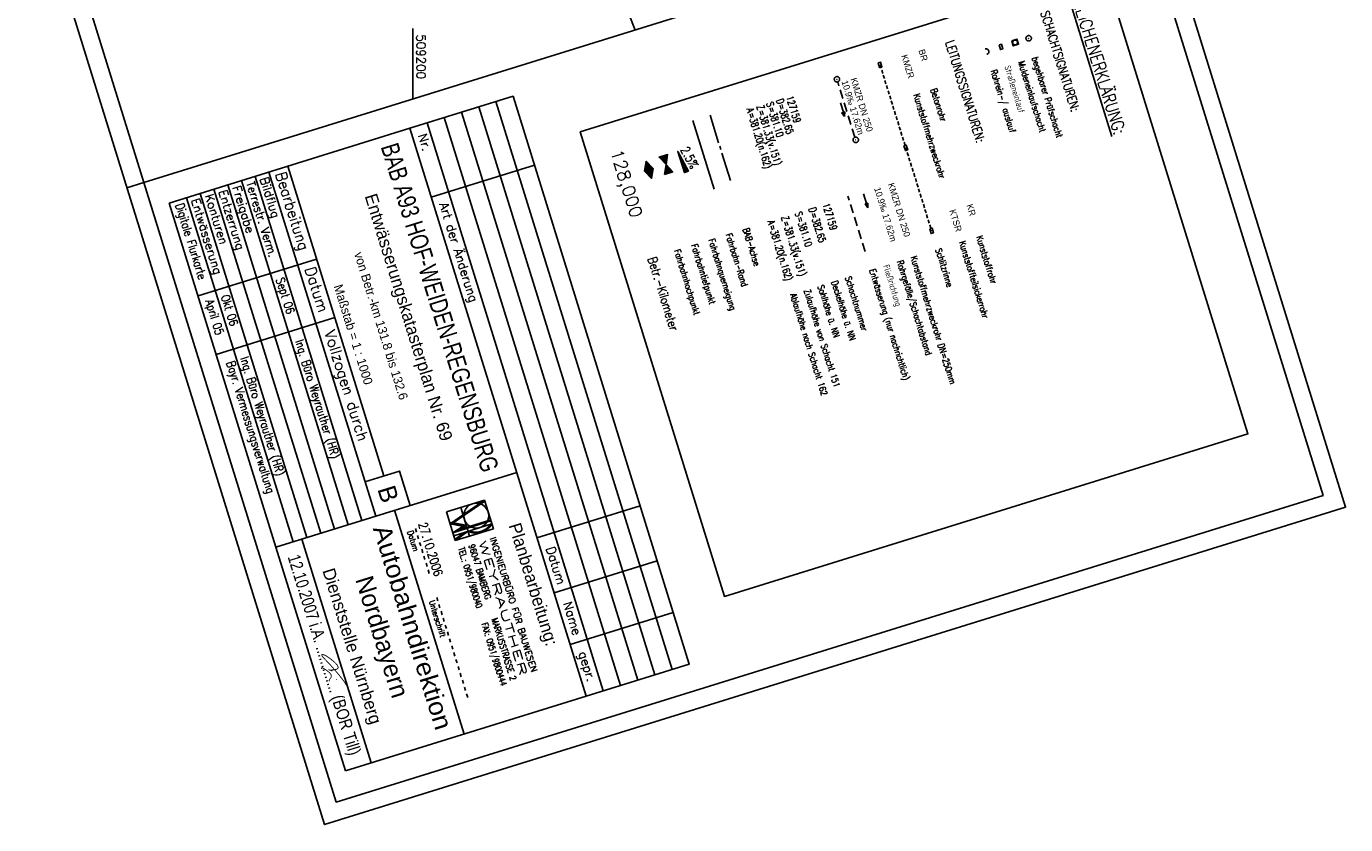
# Model space of a CAD drawing. Extents: x 508839 to 509459, y 490049 to 491221.
# Tile 2 of 9: x 509093 to 509459, y 490049 to 490271. Entities that reach past the tile are written whole.
import ezdxf
from ezdxf.enums import TextEntityAlignment as Align

# ---------------------------------------------------------------- set-up
doc = ezdxf.new("R2010")
doc.units = 0
doc.header["$LTSCALE"] = 10
doc.header["$MEASUREMENT"] = 0
for name, pattern in [('ACHSE', [5.5, 4, -0.5, 0.5, -0.5]), ('LT00', [0]), ('LT01', [0.2, 0.1, -0.1]), ('LT17', [0.15, 0.1, -0.05]), ('STRICHLINIE2', [0.375, 0.25, -0.125])]:
    doc.linetypes.add(name, pattern=pattern)
doc.layers.get('0').update_dxf_attribs({"linetype": 'LT00'})
for name, color, linetype in [('---Unterschrift_Till', 7, 'LT00'), ('--HALTUNG', 7, 'STRICHLINIE2'), ('--HALTUNGSBESCHRIFT', 140, 'Continuous'), ('--SCHACHTBESCHRIFT', 5, 'Continuous'), ('--ZEICHENERKLÄR', 7, 'Continuous'), ('-BESCH-nachrichtlich', 81, 'STRICHLINIE2'), ('-Halt-Pfeil', 4, 'LT00'), ('025', 7, 'Continuous'), ('035', 250, 'Continuous'), ('050', 250, 'Continuous'), ('070', 155, 'Continuous'), ('A-TEXT-KILOMETER', 30, 'LT17'), ('AX-020', 250, 'ACHSE'), ('HTP_WEST', 11, 'LT00'), ('QUER_OST', 11, 'LT00'), ('RAHMEN', 250, 'Continuous'), ('SCHLITZRINNE-KATASTER', 182, 'LT17'), ('STAT_500', 250, 'LT00'), ('V_AFBR_BAB', 250, 'LT00'), ('V_BFBR_BAB', 250, 'LT00'), ('V_KA_MULD', 182, 'LT00'), ('V_KA_PRUF', 182, 'LT00'), ('V_RASTER', 250, 'LT00'), ('V_SINKK', 182, 'LT00'), ('V_UK_DURCH', 182, 'LT00')]:
    doc.layers.add(name, color=color, linetype=linetype)
doc.styles.add('Haltungsbeschriftung', font='ARIAL.TTF', dxfattribs={"width": 0.75})
doc.styles.add('Kilometrierung', font='romans.shx')
doc.styles.add('ROMAND', font='romand', dxfattribs={"height": 0.3})
doc.styles.add('ROMANS', font='romans.shx', dxfattribs={"width": 0.8})
doc.styles.add('schachtbeschriftung', font='romans.shx', dxfattribs={"width": 0.75, "height": 0.2})
doc.styles.get("Standard").update_dxf_attribs({"font": 'romans.shx', "width": 0.8})
doc.styles.add('UNIR-H', font='unir_h.shx', dxfattribs={"width": 0.8})

# ---------------------------------------------------------------- blocks, each defined once
blk = doc.blocks.new('SYMB0071')
at = {"color": 0, "linetype": 'ByBlock'}
for p, q in [((-0.5, 0), (0, 0.25)), ((0, -0.25), (-0.5, 0)), ((-0.5, 0), (-0.5, 0)), ((-0.48, -0.01), (-0.48, 0.01)), ((-0.46, -0.02), (-0.46, 0.02)), ((-0.44, -0.03), (-0.44, 0.03)), ((-0.42, -0.04), (-0.42, 0.04)), ((-0.4, -0.05), (-0.4, 0.05)), ((-0.38, -0.06), (-0.38, 0.06)), ((-0.36, -0.07), (-0.36, 0.07)), ((-0.34, -0.08), (-0.34, 0.08)), ((-0.32, -0.09), (-0.32, 0.09)), ((-0.3, -0.1), (-0.3, 0.1)), ((-0.28, -0.11), (-0.28, 0.11)), ((-0.26, -0.12), (-0.26, 0.12)), ((-0.24, -0.13), (-0.24, 0.13)), ((-0.22, -0.14), (-0.22, 0.14)), ((-0.2, -0.15), (-0.2, 0.15)), ((-0.18, -0.16), (-0.18, 0.16)), ((-0.16, -0.17), (-0.16, 0.17)), ((-0.14, -0.18), (-0.14, 0.18)), ((-0.12, -0.19), (-0.12, 0.19)), ((-0.1, -0.2), (-0.1, 0.2)), ((-0.08, -0.21), (-0.08, 0.21)), ((-0.06, -0.22), (-0.06, 0.22)), ((-0.04, -0.23), (-0.04, 0.23)), ((-0.02, -0.24), (-0.02, 0.24)), ((0, 0.25), (0.5, 0)), ((0, -0.25), (0, 0.25)), ((0.5, 0), (0, -0.25)), ((0.02, -0.24), (0.02, 0.24)), ((0.04, -0.23), (0.04, 0.23)), ((0.06, -0.22), (0.06, 0.22)), ((0.08, -0.21), (0.08, 0.21)), ((0.1, -0.2), (0.1, 0.2)), ((0.12, -0.19), (0.12, 0.19)), ((0.14, -0.18), (0.14, 0.18)), ((0.16, -0.17), (0.16, 0.17)), ((0.18, -0.16), (0.18, 0.16)), ((0.2, -0.15), (0.2, 0.15)), ((0.22, -0.14), (0.22, 0.14)), ((0.24, -0.13), (0.24, 0.13)), ((0.26, -0.12), (0.26, 0.12)), ((0.28, -0.11), (0.28, 0.11)), ((0.3, -0.1), (0.3, 0.1)), ((0.32, -0.09), (0.32, 0.09)), ((0.34, -0.08), (0.34, 0.08)), ((0.36, -0.07), (0.36, 0.07)), ((0.38, -0.06), (0.38, 0.06)), ((0.4, -0.05), (0.4, 0.05)), ((0.42, -0.04), (0.42, 0.04)), ((0.44, -0.03), (0.44, 0.03)), ((0.46, -0.02), (0.46, 0.02)), ((0.48, -0.01), (0.48, 0.01))]:
    blk.add_line(p, q, dxfattribs=at)
blk = doc.blocks.new('SYMB0072')
at = {"color": 0, "linetype": 'ByBlock'}
for p, q in [((-0.5, -0.25), (-0.5, 0.25)), ((-0.5, 0.25), (0, 0)), ((-0.5, -0.25), (-0.5, 0.25)), ((0, 0), (-0.5, -0.25)), ((-0.48, -0.24), (-0.48, 0.24)), ((-0.46, -0.23), (-0.46, 0.23)), ((-0.44, -0.22), (-0.44, 0.22)), ((-0.42, -0.21), (-0.42, 0.21)), ((-0.4, -0.2), (-0.4, 0.2)), ((-0.38, -0.19), (-0.38, 0.19)), ((-0.36, -0.18), (-0.36, 0.18)), ((-0.34, -0.17), (-0.34, 0.17)), ((-0.32, -0.16), (-0.32, 0.16)), ((-0.3, -0.15), (-0.3, 0.15)), ((-0.28, -0.14), (-0.28, 0.14)), ((-0.26, -0.13), (-0.26, 0.13)), ((-0.24, -0.12), (-0.24, 0.12)), ((-0.22, -0.11), (-0.22, 0.11)), ((-0.2, -0.1), (-0.2, 0.1)), ((-0.18, -0.09), (-0.18, 0.09)), ((-0.16, -0.08), (-0.16, 0.08)), ((-0.14, -0.07), (-0.14, 0.07)), ((-0.12, -0.06), (-0.12, 0.06)), ((-0.1, -0.05), (-0.1, 0.05)), ((-0.08, -0.04), (-0.08, 0.04)), ((-0.06, -0.03), (-0.06, 0.03)), ((-0.04, -0.02), (-0.04, 0.02)), ((-0.02, -0.01), (-0.02, 0.01)), ((0.02, -0.01), (0.02, 0.01)), ((0.04, -0.02), (0.04, 0.02)), ((0.06, -0.03), (0.06, 0.03)), ((0.08, -0.04), (0.08, 0.04)), ((0.1, -0.05), (0.1, 0.05)), ((0.12, -0.06), (0.12, 0.06)), ((0.14, -0.07), (0.14, 0.07)), ((0.16, -0.08), (0.16, 0.08)), ((0.18, -0.09), (0.18, 0.09)), ((0.2, -0.1), (0.2, 0.1)), ((0.22, -0.11), (0.22, 0.11)), ((0.24, -0.12), (0.24, 0.12)), ((0.26, -0.13), (0.26, 0.13)), ((0.28, -0.14), (0.28, 0.14)), ((0.3, -0.15), (0.3, 0.15)), ((0.32, -0.16), (0.32, 0.16)), ((0.34, -0.17), (0.34, 0.17)), ((0.36, -0.18), (0.36, 0.18)), ((0.38, -0.19), (0.38, 0.19)), ((0.4, -0.2), (0.4, 0.2)), ((0.42, -0.21), (0.42, 0.21)), ((0.44, -0.22), (0.44, 0.22)), ((0.46, -0.23), (0.46, 0.23)), ((0.48, -0.24), (0.48, 0.24)), ((0.5, -0.25), (0.5, 0.25))]:
    blk.add_line(p, q, dxfattribs=at)
blk.add_lwpolyline([(0, 0), (0.5, 0.25), (0.5, -0.25), (0, 0)], dxfattribs=at)
blk = doc.blocks.new('SYMB1107')
at = {"color": 0, "linetype": 'ByBlock'}
for points in [[(-0.2, 0), (-0.196157, 0.039018), (-0.184776, 0.076537), (-0.166294, 0.111114), (-0.141421, 0.141421), (-0.111114, 0.166294), (-0.076537, 0.184776), (-0.039018, 0.196157), (0, 0.2)], [(0, 0.2), (0.039018, 0.196157), (0.076537, 0.184776), (0.111114, 0.166294), (0.141421, 0.141421), (0.166294, 0.111114), (0.184776, 0.076537), (0.196157, 0.039018), (0.2, 0)]]:
    blk.add_lwpolyline(points, dxfattribs=at)
blk = doc.blocks.new('SYMB0003')
at = {"color": 0, "linetype": 'ByBlock'}
for p, q in [((-0.015712, 0), (0.010166, 0.012015)), ((0, -0.021257), (-0.015712, 0)), ((0.010166, 0.012015), (0, -0.021257))]:
    blk.add_line(p, q, dxfattribs=at)
for points in [[(-0.031395, 0.499013), (-0.093691, 0.491144), (-0.154509, 0.475528), (-0.21289, 0.452414), (-0.267913, 0.422164), (-0.318712, 0.385257), (-0.364484, 0.342274), (-0.404509, 0.293893), (-0.438154, 0.240877), (-0.464888, 0.184062), (-0.484292, 0.124345), (-0.496058, 0.062667), (-0.5, 0)], [(-0.5, 0), (-0.496058, -0.062667), (-0.484292, -0.124345), (-0.464888, -0.184062), (-0.438154, -0.240877), (-0.404509, -0.293893), (-0.364485, -0.342274), (-0.318712, -0.385257), (-0.267914, -0.422164), (-0.21289, -0.452414), (-0.154509, -0.475529), (-0.093691, -0.491144), (-0.031395, -0.499014), (0.031395, -0.499014)], [(0.5, 0), (0.496057, 0.062667), (0.484292, 0.124345), (0.464888, 0.184062), (0.438153, 0.240877), (0.404509, 0.293893), (0.364484, 0.342274), (0.318712, 0.385257), (0.267913, 0.422164), (0.21289, 0.452414), (0.154509, 0.475528), (0.093691, 0.491144), (0.031395, 0.499013), (-0.031395, 0.499013)], [(0.031395, -0.499014), (0.093691, -0.491144), (0.154509, -0.475529), (0.21289, -0.452414), (0.267914, -0.422164), (0.318712, -0.385257), (0.364485, -0.342274), (0.404509, -0.293893), (0.438154, -0.240877), (0.464889, -0.184062), (0.484292, -0.124345), (0.496058, -0.062667), (0.5, 0)]]:
    blk.add_lwpolyline(points, dxfattribs=at)
blk = doc.blocks.new('SYMB1210')
at = {"color": 0, "linetype": 'ByBlock'}
blk.add_line((0.018815, -0.179014), (0.055623, -0.17119), dxfattribs=at)
for points in [[(-0.2, -0.2, 0), (-0.2, 0.2, 0), (0.2, 0.2, 0), (0.2, -0.2, 0), (-0.2, -0.2, 0)], [(0.018815, 0.179014, 0), (-0.018815, 0.179014, 0), (-0.055623, 0.17119, 0), (-0.09, 0.155885, 0), (-0.120444, 0.133766, 0), (-0.145623, 0.105801, 0), (-0.164438, 0.073213, 0), (-0.176067, 0.037424, 0), (-0.18, 0, 0)], [(-0.18, 0, 0), (-0.176067, -0.037424, 0), (-0.164438, -0.073213, 0), (-0.145623, -0.105801, 0), (-0.120444, -0.133766, 0), (-0.09, -0.155885, 0), (-0.055623, -0.17119, 0), (-0.018815, -0.179014, 0), (0.018815, -0.179014, 0)], [(0.18, 0, 0), (0.176067, 0.037424, 0), (0.164438, 0.073213, 0), (0.145623, 0.105801, 0), (0.120444, 0.133766, 0), (0.09, 0.155885, 0), (0.055623, 0.17119, 0), (0.018815, 0.179014, 0)], [(0.055623, -0.17119, 0), (0.09, -0.155885, 0), (0.120444, -0.133766, 0), (0.145623, -0.105801, 0), (0.164438, -0.073213, 0), (0.176067, -0.037424, 0), (0.18, 0, 0)]]:
    blk.add_polyline3d(points, dxfattribs=at)
blk = doc.blocks.new('SYMB0652')
at = {"color": 0, "linetype": 'ByBlock'}
blk.add_polyline3d([(-0.15, -0.075, 0), (0.15, -0.075, 0), (0.15, 0.075, 0), (-0.15, 0.075, 0), (-0.15, -0.075, 0)], dxfattribs=at)
blk = doc.blocks.new('SYMB0070')
at = {"color": 0, "linetype": 'ByBlock'}
for p, q in [((-0.5, 0), (0.2, 0)), ((0.5, 0), (0.2, 0.1)), ((0.2, 0.1), (0.2, 0)), ((0.468, 0), (0.21, 0.086)), ((0.21, 0.086), (0.21, -0.086)), ((0.21, -0.086), (0.468, 0)), ((0.22, -0.072), (0.437, 0)), ((0.23, -0.058), (0.405, 0)), ((0.24, -0.045), (0.374, 0)), ((0.342, 0), (0.25, 0.031)), ((0.25, 0.031), (0.25, -0.031)), ((0.25, -0.031), (0.342, 0)), ((0.26, -0.017), (0.31, 0)), ((0.27, -0.003), (0.279, 0))]:
    blk.add_line(p, q, dxfattribs=at)
for points in [[(0.2, 0), (0.2, -0.1), (0.5, 0)], [(0.437, 0), (0.22, 0.072), (0.22, -0.072)], [(0.405, 0), (0.23, 0.058), (0.23, -0.058)], [(0.374, 0), (0.24, 0.045), (0.24, -0.045)], [(0.31, 0), (0.26, 0.017), (0.26, -0.017)], [(0.279, 0), (0.27, 0.003), (0.27, -0.003)]]:
    blk.add_lwpolyline(points, dxfattribs=at)
blk = doc.blocks.new('Unterschrift Till')
at = {"layer": '---Unterschrift_Till', "const_width": 0.025, "flags": 128}
blk.add_lwpolyline([(-2.194, 0.479), (-2.202, 0.469), (-2.208, 0.462), (-2.213, 0.455), (-2.217, 0.45), (-2.221, 0.445), (-2.224, 0.441), (-2.226, 0.438), (-2.229, 0.434), (-2.231, 0.431), (-2.233, 0.428), (-2.235, 0.425), (-2.238, 0.422), (-2.24, 0.419), (-2.242, 0.416), (-2.244, 0.413), (-2.247, 0.41), (-2.249, 0.406), (-2.251, 0.402), (-2.252, 0.399), (-2.254, 0.395), (-2.255, 0.392), (-2.257, 0.389), (-2.257, 0.387), (-2.258, 0.385), (-2.258, 0.384), (-2.258, 0.385), (-2.257, 0.386), (-2.256, 0.387), (-2.255, 0.39), (-2.253, 0.393), (-2.252, 0.398), (-2.25, 0.403), (-2.247, 0.409), (-2.245, 0.416), (-2.243, 0.424), (-2.24, 0.432), (-2.238, 0.44), (-2.235, 0.448), (-2.233, 0.456), (-2.23, 0.464), (-2.228, 0.472), (-2.226, 0.48), (-2.224, 0.487), (-2.222, 0.494), (-2.221, 0.501), (-2.219, 0.507), (-2.218, 0.514), (-2.217, 0.52), (-2.215, 0.526), (-2.214, 0.532), (-2.213, 0.538), (-2.212, 0.544), (-2.212, 0.55), (-2.211, 0.555), (-2.21, 0.561), (-2.21, 0.567), (-2.209, 0.573), (-2.209, 0.578), (-2.208, 0.584), (-2.208, 0.59), (-2.208, 0.595), (-2.208, 0.601), (-2.208, 0.606), (-2.209, 0.611), (-2.209, 0.615), (-2.21, 0.62), (-2.211, 0.624), (-2.212, 0.628), (-2.213, 0.632), (-2.214, 0.635), (-2.216, 0.638), (-2.217, 0.641), (-2.219, 0.643), (-2.22, 0.646), (-2.222, 0.648), (-2.224, 0.65), (-2.226, 0.651), (-2.228, 0.653), (-2.23, 0.654), (-2.232, 0.655), (-2.234, 0.656), (-2.236, 0.657), (-2.239, 0.658), (-2.241, 0.659), (-2.244, 0.66), (-2.246, 0.66), (-2.249, 0.661), (-2.252, 0.661), (-2.255, 0.662), (-2.259, 0.662), (-2.262, 0.662), (-2.266, 0.662), (-2.269, 0.662), (-2.273, 0.662), (-2.277, 0.661), (-2.281, 0.661), (-2.285, 0.66), (-2.289, 0.659), (-2.293, 0.659), (-2.298, 0.658), (-2.302, 0.657), (-2.306, 0.656), (-2.31, 0.654), (-2.314, 0.653), (-2.319, 0.652), (-2.323, 0.65), (-2.327, 0.649), (-2.331, 0.647), (-2.334, 0.646), (-2.338, 0.644), (-2.342, 0.643), (-2.346, 0.641), (-2.349, 0.639), (-2.353, 0.638), (-2.356, 0.636), (-2.359, 0.634), (-2.363, 0.633), (-2.366, 0.631), (-2.37, 0.629), (-2.374, 0.627), (-2.377, 0.626), (-2.381, 0.624), (-2.385, 0.622), (-2.389, 0.62), (-2.393, 0.617), (-2.397, 0.615), (-2.402, 0.613), (-2.406, 0.611), (-2.41, 0.608), (-2.414, 0.606), (-2.419, 0.603), (-2.424, 0.6), (-2.429, 0.597), (-2.434, 0.593), (-2.441, 0.589), (-2.447, 0.585), (-2.455, 0.58), (-2.463, 0.574), (-2.472, 0.569), (-2.48, 0.563), (-2.489, 0.557), (-2.498, 0.552), (-2.506, 0.546), (-2.514, 0.541), (-2.522, 0.536), (-2.529, 0.531), (-2.535, 0.527), (-2.541, 0.522), (-2.547, 0.518), (-2.552, 0.515), (-2.557, 0.511), (-2.562, 0.507), (-2.566, 0.504), (-2.57, 0.501), (-2.574, 0.497), (-2.578, 0.494), (-2.582, 0.491), (-2.586, 0.488), (-2.59, 0.485), (-2.593, 0.482), (-2.597, 0.479), (-2.6, 0.477), (-2.604, 0.474), (-2.607, 0.471), (-2.611, 0.469), (-2.614, 0.466), (-2.617, 0.463), (-2.621, 0.461), (-2.624, 0.458), (-2.628, 0.455), (-2.631, 0.452), (-2.635, 0.449), (-2.638, 0.446), (-2.641, 0.442), (-2.645, 0.439), (-2.648, 0.436), (-2.652, 0.432), (-2.656, 0.429), (-2.659, 0.426), (-2.663, 0.422), (-2.666, 0.419), (-2.669, 0.415), (-2.672, 0.412), (-2.675, 0.409), (-2.678, 0.405), (-2.681, 0.402), (-2.683, 0.399), (-2.685, 0.397), (-2.688, 0.394), (-2.69, 0.391), (-2.692, 0.389), (-2.694, 0.386), (-2.696, 0.384), (-2.698, 0.381), (-2.7, 0.379), (-2.702, 0.377), (-2.704, 0.375), (-2.706, 0.372), (-2.708, 0.37), (-2.71, 0.368), (-2.711, 0.366), (-2.713, 0.363), (-2.714, 0.361), (-2.715, 0.359), (-2.716, 0.356), (-2.717, 0.354), (-2.718, 0.352), (-2.719, 0.35), (-2.719, 0.348), (-2.72, 0.346), (-2.72, 0.345), (-2.72, 0.343), (-2.72, 0.342), (-2.72, 0.34), (-2.719, 0.339), (-2.718, 0.338), (-2.718, 0.337), (-2.717, 0.336), (-2.715, 0.335), (-2.714, 0.334), (-2.713, 0.333), (-2.711, 0.332), (-2.71, 0.331), (-2.708, 0.331), (-2.707, 0.33), (-2.705, 0.33), (-2.704, 0.33), (-2.702, 0.33), (-2.701, 0.33), (-2.699, 0.33), (-2.697, 0.33), (-2.696, 0.33), (-2.694, 0.33), (-2.692, 0.33), (-2.69, 0.33), (-2.688, 0.33), (-2.686, 0.33), (-2.683, 0.331), (-2.681, 0.331), (-2.678, 0.331), (-2.675, 0.332), (-2.672, 0.333), (-2.668, 0.334), (-2.664, 0.335), (-2.66, 0.337), (-2.655, 0.338), (-2.649, 0.341), (-2.643, 0.343), (-2.635, 0.346), (-2.628, 0.35), (-2.619, 0.354), (-2.61, 0.358), (-2.6, 0.362), (-2.59, 0.367), (-2.58, 0.372), (-2.57, 0.377), (-2.559, 0.382), (-2.548, 0.388), (-2.537, 0.393), (-2.526, 0.399), (-2.515, 0.404), (-2.504, 0.41), (-2.492, 0.415), (-2.481, 0.421), (-2.47, 0.427), (-2.458, 0.432), (-2.447, 0.438), (-2.436, 0.444), (-2.425, 0.449), (-2.414, 0.454), (-2.403, 0.459), (-2.393, 0.464), (-2.383, 0.469), (-2.374, 0.473), (-2.364, 0.478), (-2.355, 0.482), (-2.347, 0.486), (-2.338, 0.49), (-2.33, 0.494), (-2.321, 0.497), (-2.313, 0.501), (-2.305, 0.505), (-2.297, 0.509), (-2.288, 0.513), (-2.28, 0.516), (-2.271, 0.52), (-2.262, 0.524), (-2.254, 0.528), (-2.244, 0.532), (-2.235, 0.537), (-2.225, 0.541), (-2.216, 0.545), (-2.205, 0.549), (-2.195, 0.554), (-2.184, 0.558), (-2.174, 0.563), (-2.163, 0.568), (-2.151, 0.572), (-2.14, 0.577), (-2.129, 0.582), (-2.118, 0.587), (-2.107, 0.591), (-2.096, 0.596), (-2.086, 0.6), (-2.076, 0.604), (-2.066, 0.608), (-2.057, 0.612), (-2.048, 0.616), (-2.039, 0.619), (-2.031, 0.623), (-2.022, 0.626), (-2.014, 0.629), (-2.006, 0.633), (-1.997, 0.636), (-1.989, 0.64), (-1.98, 0.643), (-1.971, 0.646), (-1.962, 0.65), (-1.953, 0.653), (-1.943, 0.657), (-1.933, 0.661), (-1.923, 0.665), (-1.912, 0.669), (-1.902, 0.673), (-1.891, 0.677), (-1.88, 0.681), (-1.87, 0.685), (-1.86, 0.688), (-1.851, 0.692), (-1.842, 0.695), (-1.833, 0.698), (-1.825, 0.701), (-1.817, 0.703), (-1.809, 0.706), (-1.801, 0.708), (-1.793, 0.711), (-1.785, 0.713), (-1.777, 0.715), (-1.769, 0.717), (-1.762, 0.719), (-1.754, 0.721), (-1.747, 0.723), (-1.739, 0.725), (-1.732, 0.727), (-1.726, 0.729), (-1.719, 0.731), (-1.714, 0.731), (-1.709, 0.732), (-1.706, 0.731), (-1.704, 0.728), (-1.703, 0.725), (-1.705, 0.719)], dxfattribs=at)
blk.add_lwpolyline([(-2.338, 0.213, -0.009753), (-2.349, 0.213, -0.012873), (-2.357, 0.213, -0.000058), (-2.363, 0.214, -0.000395), (-2.363, 0.214, -0.003084), (-2.366, 0.214, -0.002987), (-2.369, 0.214, -0.121908), (-2.37, 0.215, -0.078365), (-2.372, 0.216, -0.169129), (-2.373, 0.218, -0.093053), (-2.372, 0.223, -0.048138), (-2.369, 0.228, -0.056178), (-2.366, 0.232, -0.016049), (-2.362, 0.235, 0.015861), (-2.359, 0.239, 0.023961), (-2.346, 0.253, -0.019597), (-2.331, 0.27, -0.016685), (-2.31, 0.29, -0.012958), (-2.281, 0.314, -0.012002), (-2.255, 0.335, -0.011524), (-2.226, 0.355, -0.011371), (-2.203, 0.37, -0.011002), (-2.178, 0.384, -0.019211), (-2.152, 0.397, -0.024277), (-2.13, 0.405, -0.018479), (-2.119, 0.408, -0.020969), (-2.11, 0.41, -0.037055), (-2.098, 0.411, -0.031487), (-2.085, 0.411, -0.034214), (-2.073, 0.409, -0.038344), (-2.063, 0.405, -0.027683), (-2.053, 0.4, -0.027965), (-2.044, 0.395, -0.023542), (-2.033, 0.386, -0.046995), (-2.028, 0.381, -0.007241), (-2.021, 0.372, -0.008919), (-2.017, 0.365, -0.000473), (-2.012, 0.358, 0.000599), (-2.007, 0.352, 0.001303), (-1.998, 0.338, 0.014886), (-1.997, 0.337, 0.023743), (-1.997, 0.337, 0.000688), (-1.988, 0.327, 0.002539), (-1.982, 0.321, 0.002137), (-1.975, 0.314, 0.108696), (-1.969, 0.311, 0.076722), (-1.96, 0.309, 0.135898), (-1.956, 0.31, 0.088438), (-1.95, 0.314)], format="xyb", dxfattribs=at)
at = {"layer": '---Unterschrift_Till', "flags": 128}
blk.add_lwpolyline([(-1.928, 0.508, 0.025, 0.012, 0), (-1.951, 0.519, 0.008, 0.008, 0), (-1.93, 0.521, 0.008, 0.008, 0)], format="xyseb", dxfattribs=at)

msp = doc.modelspace()

# ---------------------------------------------------------------- linework, layer by layer
at = {"layer": '--HALTUNG'}
msp.add_line((509322.75, 490240.14), (509317.97, 490255.51), dxfattribs=at)
at = {"layer": '-BESCH-nachrichtlich'}
msp.add_line((509325.57, 490208.4), (509320.8, 490223.78), dxfattribs=at)
at = {"layer": '025'}
for p, q in [((509218.24, 490248.58), (509267.17, 490091)), ((509223.02, 490250.06), (509271.95, 490092.48)), ((509208.69, 490245.61), (509257.62, 490088.03)), ((509213.47, 490247.1), (509262.4, 490089.52)), ((509205.07, 490223.55), (509233.72, 490232.44)), ((509148.53, 490226.93), (509178.18, 490131.43)), ((509152.35, 490228.12), (509182, 490132.62)), ((509156.17, 490229.3), (509185.82, 490133.8)), ((509137.07, 490223.37), (509166.72, 490127.87)), ((509140.89, 490224.56), (509170.54, 490129.06)), ((509144.71, 490225.75), (509174.36, 490130.24)), ((509209.28, 490136.19), (509219.86, 490139.48)), ((509219.86, 490139.48), (509210.3, 490132.88)), ((509219.95, 490139.2), (509211.19, 490133.15)), ((509218.78, 490138.39), (509217.9, 490138.12)), ((509218.98, 490138.53), (509218.1, 490138.26)), ((509219.17, 490138.66), (509218.29, 490138.39)), ((509219.37, 490138.79), (509218.48, 490138.52)), ((509219.56, 490138.93), (509218.67, 490138.65)), ((509219.75, 490139.06), (509218.86, 490138.78)), ((509219.94, 490139.19), (509219.05, 490138.91)), ((509219.93, 490139.26), (509219.24, 490139.05)), ((509219.91, 490139.33), (509219.43, 490139.18)), ((509219.91, 490139.33), (509219.43, 490139.18)), ((509219.89, 490139.39), (509219.63, 490139.31)), ((509219.89, 490139.39), (509219.63, 490139.31)), ((509219.89, 490139.39), (509219.63, 490139.31)), ((509219.86, 490139.48), (509222.33, 490131.53)), ((509211.74, 490128.25), (509209.28, 490136.19)), ((509213.44, 490134.7), (509212.55, 490134.43)), ((509213.63, 490134.84), (509212.74, 490134.56)), ((509213.82, 490134.97), (509212.93, 490134.69)), ((509214.01, 490135.1), (509213.12, 490134.82)), ((509213.25, 490137.42), (509215.71, 490129.48)), ((509214.2, 490135.23), (509213.31, 490134.96)), ((509214.39, 490135.36), (509213.51, 490135.09)), ((509214.58, 490135.5), (509213.7, 490135.22)), ((509214.78, 490135.63), (509213.89, 490135.35)), ((509214.97, 490135.76), (509214.08, 490135.48)), ((509215.16, 490135.89), (509214.27, 490135.62)), ((509215.35, 490136.02), (509214.46, 490135.75)), ((509215.54, 490136.16), (509214.65, 490135.88)), ((509215.73, 490136.29), (509214.84, 490136.01)), ((509215.92, 490136.42), (509215.04, 490136.14)), ((509216.11, 490136.55), (509215.23, 490136.28)), ((509216.31, 490136.68), (509215.42, 490136.41)), ((509216.5, 490136.82), (509215.61, 490136.54)), ((509216.69, 490136.95), (509215.8, 490136.67)), ((509216.88, 490137.08), (509215.99, 490136.8)), ((509217.07, 490137.21), (509216.18, 490136.94)), ((509217.26, 490137.34), (509216.37, 490137.07)), ((509217.45, 490137.48), (509216.57, 490137.2)), ((509217.64, 490137.61), (509216.76, 490137.33)), ((509217.84, 490137.74), (509216.95, 490137.46)), ((509218.03, 490137.87), (509217.14, 490137.6)), ((509218.22, 490138), (509217.33, 490137.73)), ((509218.41, 490138.13), (509217.52, 490137.86)), ((509218.6, 490138.27), (509217.71, 490137.99)), ((509234.43, 490129), (509263.08, 490137.9)), ((509210.3, 490132.88), (509213.9, 490132.19)), ((509211.21, 490133.14), (509210.34, 490132.87)), ((509211.33, 490133.25), (509210.45, 490132.98)), ((509211.36, 490133.12), (509210.48, 490132.84)), ((509211.5, 490133.09), (509210.63, 490132.82)), ((509211.52, 490133.39), (509210.64, 490133.11)), ((509211.65, 490133.06), (509210.77, 490132.79)), ((509211.72, 490133.52), (509210.83, 490133.24)), ((509211.79, 490133.03), (509210.92, 490132.76)), ((509211.91, 490133.65), (509211.02, 490133.37)), ((509211.94, 490133), (509211.06, 490132.73)), ((509221.66, 490133.68), (509211.07, 490130.4)), ((509213.9, 490132.19), (509211.07, 490130.4)), ((509221.66, 490133.7), (509211.13, 490130.43)), ((509211.19, 490133.15), (509214.79, 490132.46)), ((509212.1, 490133.78), (509211.21, 490133.51)), ((509212.08, 490132.98), (509211.21, 490132.71)), ((509221.92, 490132.86), (509211.33, 490129.57)), ((509211.35, 490130.57), (509221.64, 490133.77)), ((509212.22, 490132.95), (509211.35, 490132.68)), ((509212.29, 490133.91), (509211.4, 490133.64)), ((509212.37, 490132.92), (509211.49, 490132.65)), ((509221.63, 490133.84), (509211.58, 490130.72)), ((509212.48, 490134.04), (509211.59, 490133.77)), ((509212.51, 490132.89), (509211.64, 490132.62)), ((509222.33, 490131.53), (509211.74, 490128.25)), ((509212.67, 490134.18), (509211.78, 490133.9)), ((509212.66, 490132.87), (509211.78, 490132.59)), ((509211.8, 490130.86), (509221.61, 490133.9)), ((509212.8, 490132.84), (509211.93, 490132.57)), ((509212.86, 490134.31), (509211.98, 490134.03)), ((509213.04, 490131.32), (509212.03, 490131)), ((509212.95, 490132.81), (509212.07, 490132.54)), ((509213.05, 490134.44), (509212.17, 490134.17)), ((509213.09, 490132.78), (509212.22, 490132.51)), ((509213.25, 490131.45), (509212.25, 490131.14)), ((509213.25, 490134.57), (509212.36, 490134.3)), ((509213.23, 490132.76), (509212.36, 490132.48)), ((509213.46, 490131.59), (509212.48, 490131.29)), ((509213.38, 490132.73), (509212.5, 490132.46)), ((509213.52, 490132.7), (509212.65, 490132.43)), ((509213.68, 490131.73), (509212.7, 490131.43)), ((509213.67, 490132.67), (509212.79, 490132.4)), ((509213.89, 490131.87), (509212.93, 490131.57)), ((509213.81, 490132.64), (509212.94, 490132.37)), ((509212.99, 490131.28), (509221.58, 490133.95)), ((509214.79, 490132.46), (509212.99, 490131.28)), ((509213.96, 490132.62), (509213.08, 490132.34)), ((509214.1, 490132.01), (509213.15, 490131.71)), ((509214.1, 490132.59), (509213.23, 490132.32)), ((509214.25, 490132.56), (509213.37, 490132.29)), ((509214.31, 490132.15), (509213.38, 490131.86)), ((509214.39, 490132.53), (509213.52, 490132.26)), ((509214.52, 490132.28), (509213.6, 490132)), ((509214.53, 490132.51), (509213.66, 490132.23)), ((509214.68, 490132.48), (509213.8, 490132.21)), ((509214.73, 490132.42), (509213.82, 490132.14)), ((509217.36, 490130.29), (509220.51, 490131.27)), ((509220.34, 490131.14), (509217.58, 490130.28)), ((509219.64, 490131.07), (509220.68, 490131.39)), ((509219.95, 490131.23), (509220.81, 490131.5)), ((509220.18, 490131.38), (509220.94, 490131.61)), ((509220.36, 490131.51), (509221.05, 490131.72)), ((509220.51, 490131.63), (509221.16, 490131.83)), ((509220.65, 490131.74), (509221.25, 490131.93)), ((509220.77, 490131.85), (509221.34, 490132.03)), ((509220.88, 490131.96), (509221.42, 490132.13)), ((509220.98, 490132.06), (509221.5, 490132.22)), ((509221.07, 490132.16), (509221.57, 490132.32)), ((509221.16, 490132.26), (509221.64, 490132.41)), ((509221.23, 490132.36), (509221.7, 490132.5)), ((509221.31, 490132.46), (509221.76, 490132.6)), ((509221.38, 490132.55), (509221.82, 490132.69)), ((509221.44, 490132.64), (509221.87, 490132.77)), ((509211.35, 490130.57), (509211.35, 490130.57)), ((509211.65, 490128.52), (509214.44, 490130.53)), ((509212.36, 490128.69), (509211.67, 490128.48)), ((509212.19, 490128.57), (509211.69, 490128.41)), ((509212.54, 490128.82), (509211.7, 490128.56)), ((509212.01, 490128.44), (509211.71, 490128.35)), ((509211.83, 490128.31), (509211.73, 490128.28)), ((509211.74, 490128.25), (509215.3, 490130.8)), ((509211.8, 490130.86), (509211.8, 490130.86)), ((509212.72, 490128.95), (509211.88, 490128.69)), ((509212.9, 490129.08), (509212.06, 490128.82)), ((509213.08, 490129.2), (509212.24, 490128.94)), ((509213.25, 490129.33), (509212.42, 490129.07)), ((509213.43, 490129.46), (509212.59, 490129.2)), ((509213.61, 490129.59), (509212.77, 490129.33)), ((509213.79, 490129.72), (509212.95, 490129.46)), ((509213.97, 490129.84), (509213.13, 490129.58)), ((509214.14, 490129.97), (509213.31, 490129.71)), ((509214.32, 490130.1), (509213.48, 490129.84)), ((509214.5, 490130.23), (509213.66, 490129.97)), ((509214.68, 490130.36), (509213.84, 490130.1)), ((509214.86, 490130.48), (509214.02, 490130.22)), ((509215.03, 490130.61), (509214.2, 490130.35)), ((509215.21, 490130.74), (509214.37, 490130.48)), ((509215.8, 490130.89), (509215.39, 490130.76)), ((509215.9, 490130.85), (509215.48, 490130.72)), ((509216.01, 490130.81), (509215.58, 490130.68)), ((509216.13, 490130.77), (509215.68, 490130.64)), ((509216.25, 490130.74), (509215.79, 490130.6)), ((509216.37, 490130.71), (509215.89, 490130.56)), ((509216.51, 490130.67), (509216.01, 490130.52)), ((509216.65, 490130.64), (509216.13, 490130.48)), ((509216.8, 490130.62), (509216.25, 490130.45)), ((509216.96, 490130.6), (509216.38, 490130.42)), ((509217.14, 490130.58), (509216.51, 490130.39)), ((509217.33, 490130.57), (509216.66, 490130.36)), ((509217.56, 490130.56), (509216.81, 490130.33)), ((509217.82, 490130.57), (509216.98, 490130.31)), ((509218.15, 490130.6), (509217.16, 490130.3)), ((509220.11, 490130.99), (509217.85, 490130.29)), ((509219.81, 490130.83), (509218.19, 490130.32)), ((509239.17, 490113.72), (509267.82, 490122.62)), ((509243.62, 490099.39), (509272.27, 490108.29))]:
    msp.add_line(p, q, dxfattribs=at)
at = {"layer": '025', "linetype": 'LT01'}
for p, q in [((509204.51, 490119.13), (509200.43, 490132.29)), ((509215.2, 490084.72), (509206.47, 490112.82))]:
    msp.add_line(p, q, dxfattribs=at)
at = {"layer": '025'}
msp.add_lwpolyline([(509391.83, 490286.77), (509431.86, 490157.84), (509286.5, 490112.71), (509246.47, 490241.64)], close=True, dxfattribs=at)
msp.add_circle((509217.58, 490135.14), 3.46, dxfattribs=at)
for centre, radius, start, end in [((509217.53, 490135.31), 5.03, 243.6553, 330.8435), ((509217.52, 490135.31), 4.75, 247.474, 327.0224)]:
    msp.add_arc(centre, radius, start, end, dxfattribs=at)
at = {"layer": '035'}
for p, q in [((509203.92, 490244.13), (509252.85, 490086.55)), ((509159.99, 490230.49), (509189.64, 490134.99)), ((509173.23, 490206.33), (509140.3, 490196.11)), ((509178.31, 490190.11), (509145.34, 490179.87))]:
    msp.add_line(p, q, dxfattribs=at)
at = {"layer": '050'}
for p, q in [((509165.24, 490232.12), (509191.93, 490146.17)), ((509161.94, 490126.39), (509228.8, 490147.15)), ((509194.89, 490136.62), (509214.17, 490074.54)), ((509169.11, 490128.61), (509188.38, 490066.54))]:
    msp.add_line(p, q, dxfattribs=at)
msp.add_lwpolyline([(509186.67, 490144.54), (509196.22, 490147.5), (509199.19, 490137.95)], dxfattribs=at)
at = {"layer": '070'}
for p, q in [((509132.29, 490221.89), (509161.94, 490126.39)), ((509161.94, 490126.39), (509181.22, 490064.31))]:
    msp.add_line(p, q, dxfattribs=at)
for points in [[(509199.14, 490242.65), (509248.07, 490085.07), (509276.72, 490093.97), (509227.79, 490251.54), (509199.14, 490242.65)], [(509181.22, 490064.31), (509248.07, 490085.07), (509199.14, 490242.65), (509132.29, 490221.89)]]:
    msp.add_lwpolyline(points, dxfattribs=at)
at = {"layer": 'AX-020', "ltscale": 0.2}
msp.add_line((509282.51, 490246.28), (509288.44, 490227.18), dxfattribs=at)
at = {"layer": 'QUER_OST'}
for p, q in [((509273.57, 490236.18), (509273.56, 490236.18)), ((509273.64, 490235.92), (509273.7, 490235.94)), ((509273.68, 490235.8), (509273.76, 490235.83)), ((509273.83, 490235.71), (509273.72, 490235.67)), ((509273.89, 490235.59), (509273.76, 490235.55)), ((509273.8, 490235.42), (509273.96, 490235.47)), ((509273.83, 490235.3), (509274.02, 490235.35)), ((509274.08, 490235.23), (509273.87, 490235.17)), ((509274.15, 490235.12), (509273.91, 490235.05)), ((509273.95, 490234.92), (509274.21, 490235)), ((509273.99, 490234.79), (509274.28, 490234.88)), ((509274.34, 490234.76), (509274.03, 490234.67)), ((509274.4, 490234.65), (509274.07, 490234.54)), ((509274.11, 490234.41), (509274.47, 490234.53)), ((509274.15, 490234.29), (509274.53, 490234.41)), ((509274.6, 490234.29), (509274.19, 490234.16)), ((509274.66, 490234.17), (509274.23, 490234.04)), ((509274.26, 490233.91), (509274.73, 490234.05)), ((509274.3, 490233.79), (509274.79, 490233.94)), ((509274.85, 490233.82), (509274.34, 490233.66)), ((509274.92, 490233.7), (509274.38, 490233.54)), ((509274.42, 490233.41), (509274.98, 490233.58)), ((509274.46, 490233.28), (509275.05, 490233.47)), ((509275.11, 490233.35), (509274.5, 490233.16)), ((509275.18, 490233.23), (509274.54, 490233.03)), ((509274.58, 490232.9), (509275.24, 490233.11)), ((509274.62, 490232.78), (509275.3, 490232.99)), ((509275.37, 490232.87), (509274.66, 490232.65)), ((509275.43, 490232.76), (509274.69, 490232.53)), ((509274.73, 490232.4), (509275.5, 490232.64)), ((509274.77, 490232.28), (509275.56, 490232.52)), ((509275.63, 490232.4), (509274.81, 490232.15)), ((509275.69, 490232.29), (509274.85, 490232.02)), ((509274.89, 490231.9), (509275.75, 490232.17)), ((509274.93, 490231.77), (509275.82, 490232.05)), ((509275.88, 490231.93), (509274.97, 490231.65)), ((509275.95, 490231.81), (509275.01, 490231.52)), ((509275.05, 490231.39), (509276.01, 490231.69)), ((509275.08, 490231.27), (509276.07, 490231.58)), ((509276.14, 490231.46), (509275.12, 490231.14)), ((509276.2, 490231.34), (509275.16, 490231.02)), ((509275.2, 490230.89), (509276.27, 490231.22)), ((509275.24, 490230.77), (509276.33, 490231.1)), ((509276.4, 490230.99), (509275.28, 490230.64)), ((509276.46, 490230.87), (509275.32, 490230.51)), ((509275.36, 490230.39), (509276.53, 490230.75))]:
    msp.add_line(p, q, dxfattribs=at)
msp.add_lwpolyline([(509276.55, 490230.71), (509275.37, 490230.35), (509273.55, 490236.22), (509276.55, 490230.71)], dxfattribs=at)
at = {"layer": 'RAHMEN'}
msp.add_line((509120.52, 490226.09), (509125.29, 490227.57), dxfattribs=at)
for points in [[(508838.81, 491133.36), (509175.38, 490049.41), (509459.02, 490137.48), (509122.45, 491221.43), (508838.81, 491133.36)], [(508851, 491110.97), (509125.29, 490227.57), (509399.38, 490312.68), (509125.09, 491196.07), (508851, 491110.97)]]:
    msp.add_lwpolyline(points, dxfattribs=at)
at = {"layer": 'RAHMEN', "flags": 128}
msp.add_lwpolyline([(509125.29, 490227.57), (509178.67, 490055.67), (509452.76, 490140.77), (509399.38, 490312.68)], dxfattribs=at)
at = {"layer": 'SCHLITZRINNE-KATASTER'}
msp.add_line((509329.73, 490260.24), (509344.03, 490214.18), dxfattribs=at)
at = {"layer": 'V_AFBR_BAB'}
msp.add_line((509277.73, 490244.8), (509283.66, 490225.7), dxfattribs=at)
at = {"layer": 'V_BFBR_BAB'}
msp.add_lwpolyline([(509242.78, 490319.49), (509246.37, 490310.05), (509247.71, 490306.53), (509249.04, 490303.01), (509250.37, 490299.5), (509251.7, 490295.98), (509253.03, 490292.46), (509254.36, 490288.95), (509256.36, 490283.69), (509258.37, 490278.44), (509260.39, 490273.19), (509261.66, 490269.91)], dxfattribs=at)
at = {"layer": 'V_RASTER'}
msp.add_line((509200, 490250.77), (509200, 490270.35), dxfattribs=at)

# ---------------------------------------------------------------- block references
at = {"layer": '---Unterschrift_Till', "xscale": 10.00000000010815, "yscale": 9.999999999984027, "zscale": 10, "rotation": 287.2494145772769}
msp.add_blockref('Unterschrift Till', (509179.56, 490069.64), dxfattribs=at)
at = {"layer": '-Halt-Pfeil', "xscale": 4.000000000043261, "yscale": 4.000000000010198, "zscale": 4, "rotation": 287.2494145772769}
for p in [(509319.29, 490247.83), (509325.73, 490222.52)]:
    msp.add_blockref('SYMB0070', p, dxfattribs=at)
at = {"layer": 'HTP_WEST', "yscale": 4.999999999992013, "zscale": 5}
for name, p, xscale, rotation in [('SYMB0071', (509265.49, 490231.1), 5.000000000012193, 287.2537261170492), ('SYMB0072', (509270.27, 490232.58), 4.999999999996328, 107.249414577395)]:
    msp.add_blockref(name, p, dxfattribs=dict(at, xscale=xscale, rotation=rotation))
at = {"layer": 'V_KA_MULD', "xscale": 3.800000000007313, "yscale": 3.799999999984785, "zscale": 3.8, "rotation": 287.249414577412}
msp.add_blockref('SYMB1210', (509367.23, 490266.45), dxfattribs=at)
at = {"layer": 'V_KA_PRUF', "xscale": 1.499999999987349, "yscale": 1.500000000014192, "zscale": 1.5, "rotation": 287.2494145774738}
for p in [(509370.99, 490267.61), (509317.75, 490256.23), (509322.97, 490239.42)]:
    msp.add_blockref('SYMB0003', p, dxfattribs=at)
at = {"layer": 'V_SINKK', "xscale": 4.499999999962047, "yscale": 4.500000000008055, "zscale": 4.5, "rotation": 287.2494145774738}
for p in [(509363.29, 490265.22), (509329.73, 490260.24), (509336.88, 490237.21), (509344.03, 490214.18)]:
    msp.add_blockref('SYMB0652', p, dxfattribs=at)
at = {"layer": 'V_UK_DURCH', "xscale": 4.000000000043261, "yscale": 4.000000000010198, "zscale": 4, "rotation": 287.2494145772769}
msp.add_blockref('SYMB1107', (509359.12, 490263.88), dxfattribs=at)

# ---------------------------------------------------------------- texts
at = {"layer": '--HALTUNGSBESCHRIFT', "style": 'Haltungsbeschriftung', "width": 0.95}
for s, p in [('KMZR', (509335.56, 490262.76)), ('BR', (509340.34, 490264.24)), ('KMZR DN 250', (509331.86, 490227.15)), ('10.9‰ 17.62m', (509328.04, 490225.96)), ('KTSR', (509348.9, 490219.8)), ('KR', (509353.68, 490221.28))]:
    msp.add_text(s, height=1.8, rotation=287.2494, dxfattribs=at).set_placement(p)
for s, p in [('10.9‰ 17.62m', (509321.31, 490248.14)), ('KMZR DN 250', (509323.78, 490248.9))]:
    msp.add_text(s, height=1.8, rotation=287.2494, dxfattribs=at).set_placement(p, align=Align.CENTER)
at = {"layer": '--SCHACHTBESCHRIFT', "style": 'schachtbeschriftung', "width": 0.75}
for s, p in [('Z=381.33(v.151)', (509295.35, 490248.72)), ('S=381.10', (509298.1, 490249.58)), ('D=382.65', (509300.85, 490250.43)), ('127159', (509303.6, 490251.29)), ('A=381.20(n.162)', (509292.6, 490247.87)), ('S=381.10', (509306.04, 490219.13)), ('D=382.65', (509309.86, 490220.32)), ('127159', (509313.68, 490221.5)), ('A=381.20(n.162)', (509298.4, 490216.76)), ('Z=381.33(v.151)', (509302.22, 490217.95))]:
    msp.add_text(s, height=2, rotation=287.2495, dxfattribs=at).set_placement(p)
at = {"layer": '--ZEICHENERKLÄR', "linetype": 'Continuous', "style": 'ROMANS', "width": 0.8}
for s, height, p in [('Straßeneinlauf', 1.8, (509364.2, 490259.74)), ('Muldeneinlaufschacht', 1.8, (509368.02, 490260.93)), ('begehbarer Prüfschacht', 1.8, (509371.84, 490262.11)), ('Rohrein-/ auslauf', 1.8, (509360.38, 490258.55)), ('Kunststoffmehrzweckrohr', 1.8, (509338.94, 490251.89)), ('Betonrohr', 1.8, (509343.71, 490253.38)), ('Fahrbahnquerneigung', 1.8, (509282, 490211.67)), ('Fahrbahn-Rand', 1.8, (509286.77, 490213.15)), ('BAB-Achse', 1.8, (509291.55, 490214.63)), ('Kunststoffrohr', 1.8, (509356.4, 490212.51)), ('Fahrbahnhochpunkt', 1.8, (509272.45, 490208.7)), ('Fahrbahntiefpunkt', 1.8, (509277.22, 490210.18)), ('Schlitzrinne', 1.8, (509345.04, 490208.98)), ('Kunststoffteilsickerrohr', 1.8, (509351.63, 490211.03)), ('Betr.-Kilometer', 2.5, (509265.15, 490206.44)), ('Fließrichtung', 1.8, (509330.52, 490204.47)), ('Rohrgefälle/Schachtabstand', 1.8, (509334.34, 490205.66)), ('Kunststoffmehrzweckrohr DN=250mm', 1.8, (509338.16, 490206.85)), ('Schachtnummer', 1.8, (509319.98, 490201.2)), ('Entwässerung (nur nachrichtlich)', 1.8, (509326.7, 490203.29)), ('Zulaufhöhe von Schacht 151', 1.8, (509308.52, 490197.64)), ('Sohlhöhe ü. NN', 1.8, (509312.34, 490198.83)), ('Deckelhöhe ü. NN', 1.8, (509316.16, 490200.01)), ('Ablaufhöhe nach Schacht 162', 1.8, (509304.7, 490196.46))]:
    msp.add_text(s, height=height, rotation=287.2494, dxfattribs=at).set_placement(p)
at = {"layer": '025', "width": 0.8}
for s, p in [('SCHACHTSIGNATUREN:', (509374.22, 490274.76)), ('LEITUNGSSIGNATUREN:', (509347.77, 490266.54))]:
    msp.add_text(s, height=2.5, rotation=287.2494, dxfattribs=at).set_placement(p)
at = {"layer": '025'}
for s, height, style, p in [('Nr.', 2.5, 'ROMANS', (509201.32, 490240.71)), ('Freigabe', 2.4, 'ROMANS', (509149.78, 490226.27)), ('Bildflug', 2.4, 'ROMANS', (509157.42, 490228.65)), ('Entwässerung', 2.4, 'ROMANS', (509138.32, 490222.72)), ('Konturen', 2.4, 'ROMANS', (509142.14, 490223.9)), ('Entzerrung', 2.4, 'ROMANS', (509145.96, 490225.09)), ('Art der Änderung', 2.5, 'ROMANS', (509207.25, 490221.61)), ('B', 5, 'UNIR-H', (509190.07, 490142.53)), ('Planbearbeitung:', 3.5, 'UNIR-H', (509226.52, 490132.46)), ('Datum', 2.5, 'ROMANS', (509236.9, 490126.1)), ('Name', 2.5, 'ROMANS', (509241.64, 490110.82)), ('gepr.', 2.5, 'ROMANS', (509245.94, 490096.97))]:
    msp.add_text(s, height=height, rotation=287.2494, dxfattribs=dict(at, style=style)).set_placement(p)
at = {"layer": '025', "style": 'UNIR-H'}
for s, width, p in [('BAB A93 HOF-WEIDEN-REGENSBURG', 0.78, (509205.08, 490192.14)), ('Autobahndirektion', 1.095, (509197.56, 490103.42))]:
    msp.add_text(s, height=5, rotation=287.2494, dxfattribs=dict(at, width=width)).set_placement(p, align=Align.CENTER)
at = {"layer": '025', "style": 'ROMANS'}
for s, height, width, p in [('Terrestr. Verm.', 2.4, 0.9, (509153.6, 490227.46)), ('Digitale Flurkarte', 2.4, 0.8, (509133.98, 490221.37)), ('Sept 06', 2.4, 0.8, (509161.9, 490200.72)), ('April 05', 2.4, 0.8, (509142.28, 490194.63)), ('Okt 06', 2.4, 0.8, (509146.62, 490195.97)), ('Ing. Büro Weyrauther (HR)', 2.4, 0.8, (509167.24, 490183.53)), ('Ing. Büro Weyrauther (HR)', 2.4, 0.8, (509151.96, 490178.78)), ('Bayr. Vermessungsverwaltung', 2.4, 0.8, (509148.14, 490177.6)), ('27.10.2006', 2.5, 0.8, (509201.41, 490132.83)), ('INGENIEURBÜRO FÜR BAUWESEN', 1.75, 1.03, (509221.28, 490128.84)), ('TEL.: 0951/980040   FAX: 0951/9800444', 1.75, 0.75, (509212.48, 490126)), ('96047 BAMBERG    MARKUSSTRASSE 2', 1.75, 0.81, (509215.39, 490126.9))]:
    msp.add_text(s, height=height, rotation=287.2494, dxfattribs=dict(at, width=width)).set_placement(p)
at = {"layer": '025', "style": 'UNIR-H'}
for s, height, p in [('Entwässerungskatasterplan Nr. 69', 3.5, (509197.16, 490189.68)), ('Maßstab = 1 : 1000', 2.5, (509182.23, 490185.04)), ('Dienststelle Nürnberg', 3.5, (509181.48, 490098.42)), ('Nordbayern', 5, (509189.1, 490100.79))]:
    msp.add_text(s, height=height, rotation=287.2494, dxfattribs=at).set_placement(p, align=Align.CENTER)
at = {"layer": '025', "linetype": 'LT01', "style": 'ROMANS', "width": 0.8}
for s, p in [('Datum', (509198.42, 490130.65)), ('Unterschrift', (509204.43, 490111.31))]:
    msp.add_text(s, height=1.6, rotation=287.2494, dxfattribs=at).set_placement(p)
at = {"layer": '025', "insert": (509174.91, 490096.38), "char_height": 3.5, "width": 60.5418, "attachment_point": 5, "rotation": 287.2494, "style": 'UNIR-H'}
msp.add_mtext('12.10.2007 i.A. ............. {\\fArial|b0|i0|c0|p34;(BOR Till)}', dxfattribs=at)
at = {"layer": '035', "linetype": 'Continuous', "width": 0.8}
msp.add_text('%%UZEICHENERKLÄRUNG:', height=3.5, rotation=287.2494, dxfattribs=at).set_placement((509383.26, 490277.57))
at = {"layer": '035'}
for s, height, style, width, p in [('Bearbeitung', 3, 'ROMANS', 0.95, (509161.73, 490229.99)), ('WEYRAUTHER', 2.079, 'ROMAND', 2.2, (509218.17, 490127.87))]:
    msp.add_text(s, height=height, rotation=287.2494, dxfattribs=dict(at, style=style, width=width)).set_placement(p)
at = {"layer": '035', "style": 'ROMANS'}
for s, p in [('Datum', (509169.92, 490203.63)), ('Vollzogen durch', (509175.37, 490186.05))]:
    msp.add_text(s, height=3, rotation=287.2494, dxfattribs=at).set_placement(p)
at = {"layer": 'A-TEXT-KILOMETER', "style": 'Kilometrierung'}
msp.add_text('128,000', height=3.5, rotation=287.2494, dxfattribs=at).set_placement((509262.22, 490218.05), align=Align.MIDDLE_RIGHT)
at = {"layer": 'QUER_OST', "style": 'ROMANS', "width": 0.8}
msp.add_text('2.5%', height=2.5, rotation=298.5585, dxfattribs=at).set_placement((509274.19, 490236.72))
at = {"layer": 'STAT_500', "style": 'UNIR-H'}
msp.add_text('von Betr.-km 131.8 bis 132.6', height=2.5, rotation=287.2494, dxfattribs=at).set_placement((509189.96, 490187.44), align=Align.CENTER)
at = {"layer": 'V_RASTER', "width": 0.965}
msp.add_text(' 509200', height=2.5, rotation=270.0012, dxfattribs=at).set_placement((509201, 490270.35))

doc.saveas('drawing.dxf')
